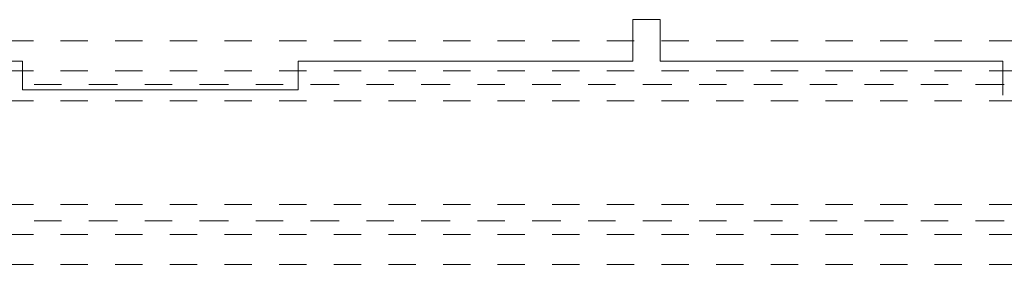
# Model space of a CAD drawing. Header units: metres. Extents: x -3.5 to 65.3, y -10.9 to 16.7.
# Tile 23 of 138: x 12.6 to 16.2, y 5.2 to 6.1. Entities that reach past the tile are written whole.
import ezdxf

# ---------------------------------------------------------------- set-up
doc = ezdxf.new("R2010")
doc.units = ezdxf.units.M
doc.header["$MEASUREMENT"] = 0
for name, pattern in [('Achse', [0.08, 0.04, -0.02, 0, -0.02]), ('Strichlinie doppelt', [0.218722, 0.105833, -0.042333, 0.028222, -0.042333]), ('Untersicht', [0.04, 0.03, -0.01])]:
    doc.linetypes.add(name, pattern=pattern)
for name, color, linetype in [('451 - Universal.Achsen Raster', 7, 'Continuous'), ('608 - Struktur.Träger', 7, 'Continuous'), ('650 - Abdeckung.Fußboden Aufbau', 7, 'Continuous')]:
    doc.layers.add(name, color=color, linetype=linetype)

msp = doc.modelspace()

# ---------------------------------------------------------------- linework, layer by layer
at = {"layer": '451 - Universal.Achsen Raster', "color": 160, "linetype": 'Strichlinie doppelt', "lineweight": 9, "true_color": 0x3232ff}
for p, q in [((64.935, 5.85), (-3.175, 5.85)), ((64.935, 5.35), (-3.175, 5.35))]:
    msp.add_line(p, q, dxfattribs=at)
at = {"layer": '608 - Struktur.Träger', "color": 7, "linetype": 'Untersicht', "lineweight": 13}
for p, q in [((0.38, 6.01), (61.88, 6.01)), ((0.38, 5.79), (61.88, 5.79)), ((0.38, 5.41), (61.88, 5.41)), ((0.38, 5.19), (61.88, 5.19))]:
    msp.add_line(p, q, dxfattribs=at)
at = {"layer": '608 - Struktur.Träger', "color": 7, "linetype": 'Achse', "lineweight": 9}
for p, q in [((0.38, 5.9), (61.88, 5.9)), ((0.38, 5.3), (61.88, 5.3))]:
    msp.add_line(p, q, dxfattribs=at)
at = {"layer": '650 - Abdeckung.Fußboden Aufbau', "color": 7, "linetype": 'Continuous', "lineweight": 13, "flags": 128}
msp.add_lwpolyline([(10.07, 5.8725), (10.07, 6.0225), (11.2975, 6.0225), (11.2975, 6.01), (11.49, 6.01), (11.49, 5.935), (12.64, 5.935), (12.64, 5.83), (13.65, 5.83), (13.65, 5.935), (14.875, 5.935), (14.875, 6.0875), (14.975, 6.0875), (14.975, 5.935), (16.23, 5.935), (16.23, 5.81)], dxfattribs=at)

doc.saveas('drawing.dxf')
